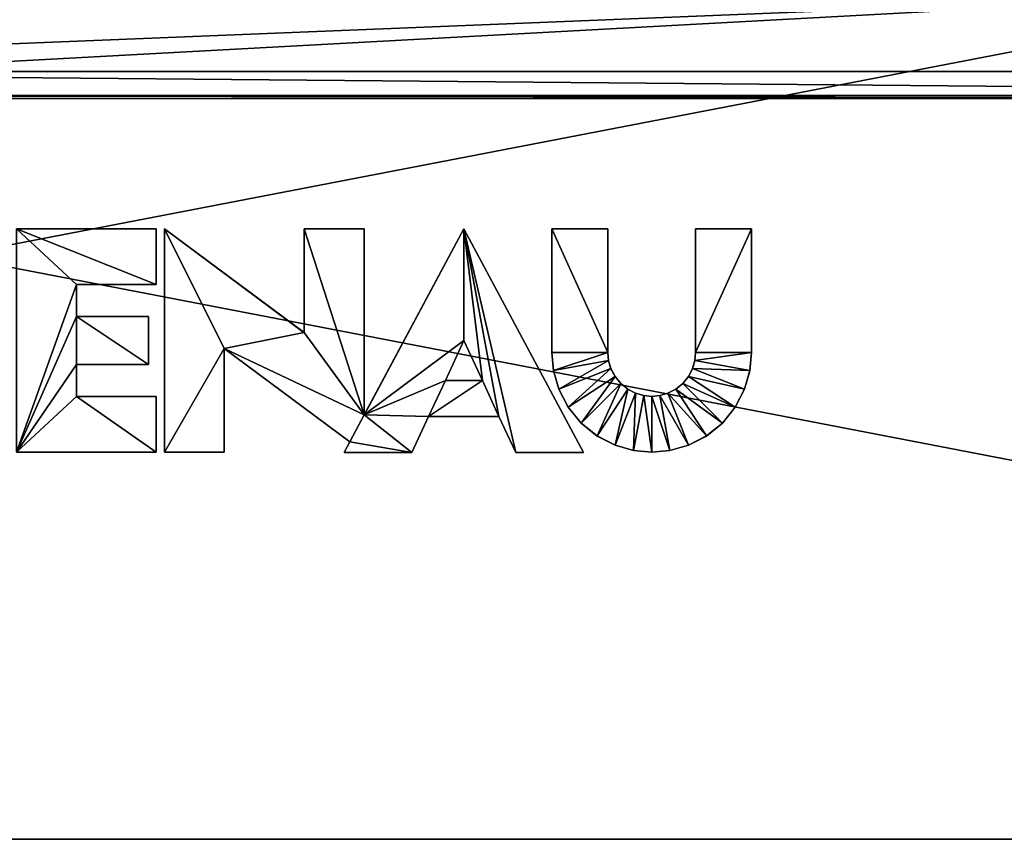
# Model space of a CAD drawing. Header units: centimetres. Extents: x -15.4 to 6.8, y -29.4 to 41.
# Tile 12 of 256: x -4.1 to -1.7, y -19.9 to -17.9. Entities that reach past the tile are written whole.
import ezdxf

# ---------------------------------------------------------------- set-up
doc = ezdxf.new("R2010")
doc.units = ezdxf.units.CM
doc.layers.add('VL414112', color=7, linetype='Continuous', true_color=0xe59ad7)

msp = doc.modelspace()

# ---------------------------------------------------------------- meshes
at = {"layer": 'VL414112', "color": 201, "true_color": 0xd59ae5}
mesh = msp.add_polyface(dxfattribs=at)
corners = [(3.2921, 32.0903, 0.3076), (-11.8681, 32.0903, 0.3076), (-11.907, 32.0858, 0.3076), (-11.9428, 32.073, 0.3076), (-11.9743, 32.0529, 0.3076), (-12.0006, 32.0266, 0.3076), (-12.0207, 31.9951, 0.3076), (-12.0335, 31.9593, 0.3076), (-12.038, 31.9204, 0.3076), (-12.038, -19.7398, 0.3076), (-12.0335, -19.7788, 0.3076), (-12.0207, -19.8145, 0.3076), (-12.0006, -19.8461, 0.3076), (-11.9743, -19.8724, 0.3076), (-11.9428, -19.8924, 0.3076), (-11.907, -19.9052, 0.3076), (-11.8681, -19.9097, 0.3076), (3.2921, -19.9097, 0.3076), (3.331, -19.9052, 0.3076), (3.3668, -19.8924, 0.3076), (3.3983, -19.8724, 0.3076), (3.4246, -19.8461, 0.3076), (3.4447, -19.8145, 0.3076), (3.4575, -19.7788, 0.3076), (3.462, -19.7398, 0.3076), (3.462, 31.9204, 0.3076), (3.4575, 31.9593, 0.3076), (3.4447, 31.9951, 0.3076), (3.4246, 32.0266, 0.3076), (3.3983, 32.0529, 0.3076), (3.3668, 32.073, 0.3076), (3.331, 32.0858, 0.3076), (3.2921, 32.0903, 0.6076), (-11.8681, 32.0903, 0.6076), (-11.907, 32.0858, 0.6076), (-11.9428, 32.073, 0.6076), (-11.9743, 32.0529, 0.6076), (-12.0006, 32.0266, 0.6076), (-12.0207, 31.9951, 0.6076), (-12.0335, 31.9593, 0.6076), (-12.038, 31.9204, 0.6076), (-12.038, -19.7398, 0.6076), (-12.0335, -19.7788, 0.6076), (-12.0207, -19.8145, 0.6076), (-12.0006, -19.8461, 0.6076), (-11.9743, -19.8724, 0.6076), (-11.9428, -19.8924, 0.6076), (-11.907, -19.9052, 0.6076), (-11.8681, -19.9097, 0.6076), (3.2921, -19.9097, 0.6076), (3.331, -19.9052, 0.6076), (3.3668, -19.8924, 0.6076), (3.3983, -19.8724, 0.6076), (3.4246, -19.8461, 0.6076), (3.4447, -19.8145, 0.6076), (3.4575, -19.7788, 0.6076), (3.462, -19.7398, 0.6076), (3.462, 31.9204, 0.6076), (3.4575, 31.9593, 0.6076), (3.4447, 31.9951, 0.6076), (3.4246, 32.0266, 0.6076), (3.3983, 32.0529, 0.6076), (3.3668, 32.073, 0.6076), (3.331, 32.0858, 0.6076), (-9.6681, 29.5903, 0.3076), (1.0921, 29.5903, 0.3076), (1.131, 29.5858, 0.3076), (1.1668, 29.573, 0.3076), (1.1983, 29.5529, 0.3076), (1.2246, 29.5266, 0.3076), (1.2447, 29.4951, 0.3076), (1.2575, 29.4593, 0.3076), (1.262, 29.4204, 0.3076), (1.262, -17.2398, 0.3076), (1.2575, -17.2788, 0.3076), (1.2447, -17.3145, 0.3076), (1.2246, -17.3461, 0.3076), (1.1983, -17.3724, 0.3076), (1.1668, -17.3924, 0.3076), (1.131, -17.4052, 0.3076), (1.0921, -17.4097, 0.3076), (-9.6681, -17.4097, 0.3076), (-9.7071, -17.4052, 0.3076), (-9.7428, -17.3924, 0.3076), (-9.7744, -17.3724, 0.3076), (-9.8007, -17.3461, 0.3076), (-9.8207, -17.3145, 0.3076), (-9.8335, -17.2788, 0.3076), (-9.838, -17.2398, 0.3076), (-9.838, 29.4204, 0.3076), (-9.8335, 29.4593, 0.3076), (-9.8207, 29.4951, 0.3076), (-9.8007, 29.5266, 0.3076), (-9.7744, 29.5529, 0.3076), (-9.7428, 29.573, 0.3076), (-9.7071, 29.5858, 0.3076), (1.0921, 29.5903, 0.6076), (-9.6681, 29.5903, 0.6076), (-9.7071, 29.5858, 0.6076), (-9.7428, 29.573, 0.6076), (-9.7744, 29.5529, 0.6076), (-9.8007, 29.5266, 0.6076), (-9.8207, 29.4951, 0.6076), (-9.8335, 29.4593, 0.6076), (-9.838, 29.4204, 0.6076), (-9.838, -17.2398, 0.6076), (-9.8335, -17.2788, 0.6076), (-9.8207, -17.3145, 0.6076), (-9.8007, -17.3461, 0.6076), (-9.7744, -17.3724, 0.6076), (-9.7428, -17.3924, 0.6076), (-9.7071, -17.4052, 0.6076), (-9.6681, -17.4097, 0.6076), (1.0921, -17.4097, 0.6076), (1.131, -17.4052, 0.6076), (1.1668, -17.3924, 0.6076), (1.1983, -17.3724, 0.6076), (1.2246, -17.3461, 0.6076), (1.2447, -17.3145, 0.6076), (1.2575, -17.2788, 0.6076), (1.262, -17.2398, 0.6076), (1.262, 29.4204, 0.6076), (1.2575, 29.4593, 0.6076), (1.2447, 29.4951, 0.6076), (1.2246, 29.5266, 0.6076), (1.1983, 29.5529, 0.6076), (1.1668, 29.573, 0.6076), (1.131, 29.5858, 0.6076)]
mesh.append_faces([[corners[k] for k in face] for face in [(0, 1, 33), (1, 2, 34), (2, 3, 35), (3, 4, 36), (4, 5, 37), (5, 6, 38), (6, 7, 39), (7, 8, 40), (8, 9, 41), (9, 10, 42), (10, 11, 43), (11, 12, 44), (12, 13, 45), (13, 14, 46), (14, 15, 47), (15, 16, 48), (16, 17, 49), (17, 18, 50), (18, 19, 51), (19, 20, 52), (20, 21, 53), (21, 22, 54), (22, 23, 55), (23, 24, 56), (24, 25, 57), (25, 26, 58), (26, 27, 59), (27, 28, 60), (28, 29, 61), (29, 30, 62), (30, 31, 63), (31, 0, 32), (1, 65, 64), (0, 66, 65), (31, 67, 66), (30, 68, 67), (29, 69, 68), (28, 70, 69), (27, 71, 70), (26, 72, 71), (25, 73, 72), (24, 74, 73), (23, 75, 74), (22, 76, 75), (21, 77, 76), (20, 78, 77), (19, 79, 78), (18, 80, 79), (17, 81, 80), (16, 82, 81), (15, 83, 82), (14, 84, 83), (13, 85, 84), (12, 86, 85), (11, 87, 86), (10, 88, 87), (9, 89, 88), (8, 90, 89), (7, 91, 90), (6, 92, 91), (5, 93, 92), (4, 94, 93), (3, 95, 94), (2, 64, 95), (32, 97, 96), (33, 98, 97), (34, 99, 98), (35, 100, 99), (36, 101, 100), (37, 102, 101), (38, 103, 102), (39, 104, 103), (40, 105, 104), (41, 106, 105), (42, 107, 106), (43, 108, 107), (44, 109, 108), (45, 110, 109), (46, 111, 110), (47, 112, 111), (48, 113, 112), (49, 114, 113), (50, 115, 114), (51, 116, 115), (52, 117, 116), (53, 118, 117), (54, 119, 118), (55, 120, 119), (56, 121, 120), (57, 122, 121), (58, 123, 122), (59, 124, 123), (60, 125, 124), (61, 126, 125), (62, 127, 126), (63, 96, 127), (79, 113, 114), (80, 112, 113), (81, 111, 112), (82, 110, 111), (83, 109, 110), (84, 108, 109), (85, 107, 108), (86, 106, 107), (87, 105, 106), (88, 104, 105), (89, 103, 104), (90, 102, 103), (91, 101, 102), (92, 100, 101), (93, 99, 100), (94, 98, 99), (95, 97, 98), (64, 96, 97), (65, 127, 96), (66, 126, 127), (67, 125, 126), (68, 124, 125), (69, 123, 124), (70, 122, 123), (71, 121, 122), (72, 120, 121), (73, 119, 120), (74, 118, 119), (75, 117, 118), (76, 116, 117), (77, 115, 116), (78, 114, 115), (33, 32, 0), (34, 33, 1), (35, 34, 2), (36, 35, 3), (37, 36, 4), (38, 37, 5), (39, 38, 6), (40, 39, 7), (41, 40, 8), (42, 41, 9), (43, 42, 10), (44, 43, 11), (45, 44, 12), (46, 45, 13), (47, 46, 14), (48, 47, 15), (49, 48, 16), (50, 49, 17), (51, 50, 18), (52, 51, 19), (53, 52, 20), (54, 53, 21), (55, 54, 22), (56, 55, 23), (57, 56, 24), (58, 57, 25), (59, 58, 26), (60, 59, 27), (61, 60, 28), (62, 61, 29), (63, 62, 30), (32, 63, 31), (1, 0, 65), (0, 31, 66), (31, 30, 67), (30, 29, 68), (29, 28, 69), (28, 27, 70), (27, 26, 71), (26, 25, 72), (25, 24, 73), (24, 23, 74), (23, 22, 75), (22, 21, 76), (21, 20, 77), (20, 19, 78), (19, 18, 79), (18, 17, 80), (17, 16, 81), (16, 15, 82), (15, 14, 83), (14, 13, 84), (13, 12, 85), (12, 11, 86), (11, 10, 87), (10, 9, 88), (9, 8, 89), (8, 7, 90), (7, 6, 91), (6, 5, 92), (5, 4, 93), (4, 3, 94), (3, 2, 95), (2, 1, 64), (32, 33, 97), (33, 34, 98), (34, 35, 99), (35, 36, 100), (36, 37, 101), (37, 38, 102), (38, 39, 103), (39, 40, 104), (40, 41, 105), (41, 42, 106), (42, 43, 107), (43, 44, 108), (44, 45, 109), (45, 46, 110), (46, 47, 111), (47, 48, 112), (48, 49, 113), (49, 50, 114), (50, 51, 115), (51, 52, 116), (52, 53, 117), (53, 54, 118), (54, 55, 119), (55, 56, 120), (56, 57, 121), (57, 58, 122), (58, 59, 123), (59, 60, 124), (60, 61, 125), (61, 62, 126), (62, 63, 127), (63, 32, 96), (79, 80, 113), (80, 81, 112), (81, 82, 111), (82, 83, 110), (83, 84, 109), (84, 85, 108), (85, 86, 107), (86, 87, 106), (87, 88, 105), (88, 89, 104), (89, 90, 103), (90, 91, 102), (91, 92, 101), (92, 93, 100), (93, 94, 99), (94, 95, 98), (95, 64, 97), (64, 65, 96), (65, 66, 127), (66, 67, 126), (67, 68, 125), (68, 69, 124), (69, 70, 123), (70, 71, 122), (71, 72, 121), (72, 73, 120), (73, 74, 119), (74, 75, 118), (75, 76, 117), (76, 77, 116), (77, 78, 115), (78, 79, 114)]], dxfattribs={"color": 201})
at = {"layer": 'VL414112', "color": 136, "true_color": 0x068771}
mesh = msp.add_polyface(dxfattribs=at)
corners = [(-5.8568, -15.8512, -12.8564), (-5.8568, -16.367, -10.5256), (-6.1514, -16.367, -10.5256), (-6.1514, -17.9854, -2.7928), (-5.8568, -17.9854, -2.7928), (-5.8568, -17.7094, -2.7928), (-5.8568, -15.1604, -15.9659), (-5.8568, -15.5909, -14.0325), (-6.1514, -15.5909, -14.0325), (-5.8568, -15.636, -13.8293), (-5.8568, -15.8124, -13.0324), (-6.1514, -15.8512, -12.8564), (-6.1514, -15.636, -13.8293), (-5.8568, -16.9934, -7.6932), (-6.1514, -14.7522, -6.853), (-5.8568, -14.7522, -6.853), (-5.8568, -14.7522, -7.6933), (-6.1514, -16.9934, -7.6932), (-5.8568, -17.1793, -6.853), (2.3544, -17.1793, -6.853), (-6.1514, -14.7522, -6.0127), (-5.8568, -14.7522, -6.0127), (-6.1514, -17.1793, -6.853), (-5.8568, -17.3652, -6.0127), (1.6755, -17.3652, -6.0127), (-6.1514, -14.7522, -5.6091), (-5.8568, -14.7522, -5.6091), (-6.1514, -17.3652, -6.0127), (-5.8568, -17.4545, -5.6091), (1.2339, -17.4545, -5.6091), (-6.1514, -14.7522, -5.2055), (-5.8568, -14.7522, -5.2055), (-6.1514, -17.4545, -5.6091), (-5.8568, -17.5438, -5.2055), (1.0267, -17.5438, -5.2055), (-6.1514, -14.7522, -4.5779), (-5.8568, -14.7522, -4.5779), (-6.1514, -17.5438, -5.2055), (-5.8568, -17.6825, -4.5779), (0.9492, -17.6825, -4.5779), (-6.1514, -14.7522, -2.7929), (-5.8568, -14.7522, -2.7929), (-6.1514, -17.6825, -4.5779), (-5.8568, -18.0532, -2.8769), (0.9492, -17.7094, -2.7928), (-6.1514, -17.7097, 0.2775), (-5.8568, -17.7097, 0.2775), (-5.8568, -12.9497, 0.2776), (-5.8568, -15.445, -13.8327), (-5.8568, -15.4031, -14.0358), (-5.8568, -15.0057, -16.3881), (-5.8568, -14.6966, -16.7715), (-5.8568, -14.2595, -17.0396), (-5.8568, -15.6066, -13.0324), (-6.1514, -14.7522, -0.5526), (-5.8568, -14.7522, -0.5526), (-5.8568, -17.7097, -0.5526), (-6.1514, -17.7097, -0.5526), (-6.1514, -17.7094, -2.7928), (-5.8568, -17.7097, 0.1276), (-6.1514, -17.7097, 0.1276), (0.9492, -17.7097, 0.1276), (0.9492, -17.7097, 0.2775), (0.9492, -14.7522, -0.5526), (0.9492, -17.7097, -0.5526), (-6.1514, -15.1604, -15.9659), (-6.1514, -15.0057, -16.3881), (-6.1514, -14.6966, -16.7715), (-5.8568, -18.0454, -2.8138), (-6.1514, -18.0454, -2.8138), (0.9492, -18.0454, -2.8138), (-6.1514, -18.0532, -2.8769), (0.9492, -18.0532, -2.8769)]
mesh.append_faces([[corners[k] for k in face] for face in [(7, 50, 51), (7, 51, 52)]], dxfattribs={"vtx0": -1, "vtx2": -1, "color": 136})
mesh.append_faces([[corners[k] for k in face] for face in [(49, 7, 52)]], dxfattribs={"vtx1": -1, "vtx2": -1, "color": 136})
mesh.append_faces([[corners[k] for k in face] for face in [(0, 1, 2), (3, 4, 5), (6, 7, 8), (8, 7, 9), (10, 0, 11), (12, 9, 10), (2, 1, 13), (14, 15, 16), (17, 13, 18), (19, 18, 13), (20, 21, 15), (22, 18, 23), (24, 23, 18), (25, 26, 21), (27, 23, 28), (29, 28, 23), (30, 31, 26), (32, 28, 33), (34, 33, 28), (35, 36, 31), (37, 33, 38), (39, 38, 33), (40, 41, 36), (42, 38, 43), (43, 38, 39), (44, 5, 4), (45, 46, 47), (48, 9, 7), (7, 49, 48), (7, 6, 50), (53, 10, 9), (9, 48, 53), (40, 54, 55), (55, 41, 40), (5, 56, 57), (57, 58, 5), (56, 5, 44), (59, 60, 57), (57, 56, 59), (60, 59, 46), (46, 45, 60), (46, 59, 61), (47, 46, 62), (41, 55, 63), (59, 56, 64), (50, 6, 65), (65, 66, 50), (51, 50, 66), (66, 67, 51), (68, 4, 3), (3, 69, 68), (4, 68, 70), (43, 68, 69), (69, 71, 43), (68, 43, 72)]], dxfattribs={"vtx2": -1, "color": 136})
mesh = msp.add_polyface(dxfattribs=at)
corners = [(2.5194, -15.8124, -13.0324), (2.5194, -15.8512, -12.8564), (-5.8568, -15.8512, -12.8564), (-5.8568, -15.8124, -13.0324), (1.1808, -12.9497, -2.7928), (1.1808, -17.7094, -2.7928), (1.3958, -17.7094, -2.7928), (2.5194, -16.367, -10.5256), (2.5194, -16.9934, -7.6932), (-5.8568, -16.9934, -7.6932), (-5.8568, -16.367, -10.5256), (2.3544, -17.1793, -6.853), (-5.8568, -17.1793, -6.853), (1.6755, -17.3652, -6.0127), (-5.8568, -17.3652, -6.0127), (1.2339, -17.4545, -5.6091), (-5.8568, -17.4545, -5.6091), (1.0267, -17.5438, -5.2055), (-5.8568, -17.5438, -5.2055), (0.9492, -17.6825, -4.5779), (0.9492, -18.0532, -2.8769), (-5.8568, -18.0532, -2.8769), (-5.8568, -17.9854, -2.7928), (0.9492, -17.9854, -2.7928), (0.9492, -17.7094, -2.7928), (0.9492, -12.9497, 0.2776), (0.9492, -17.7097, 0.2775), (1.1808, -17.7097, 0.2775), (1.2339, -14.7522, -5.6091), (1.0267, -14.7522, -5.2055), (1.261, -14.7522, -5.2055), (0.9492, -14.7522, -4.5779), (1.1808, -14.7522, -4.5779), (1.426, -17.6825, -4.5779), (1.1808, -17.6825, -4.5779), (1.261, -17.5438, -5.2055), (0.9492, -14.7522, -2.7929), (1.1808, -14.7522, -2.7929), (1.1808, -18.0532, -2.8769), (1.1808, -17.9854, -2.7928), (1.3958, -17.9854, -2.7928), (0.9492, -17.7097, -0.5526), (-5.8568, -17.7097, -0.5526), (1.1808, -17.7097, -0.5526), (1.1808, -17.7097, 0.1276), (0.9492, -17.7097, 0.1276), (1.1808, -12.9497, 0.1276), (-5.8568, -17.7097, 0.2775), (1.1808, -12.9497, 0.2776), (1.5151, -17.7097, 0.2775), (1.5151, -17.7097, 0.1275), (-5.8568, -14.7522, -7.6933), (-5.8568, -14.7522, -6.853), (2.3544, -14.7522, -6.853), (2.5194, -14.7522, -7.6933), (-5.8568, -15.6066, -13.0324), (2.5194, -15.6066, -13.0324), (0.9492, -14.7522, -0.5526), (-5.8568, -14.7522, -2.7929), (-5.8568, -17.7097, 0.1276), (0.9492, -18.0454, -2.8138), (1.3869, -18.0454, -2.8138), (1.1808, -18.0454, -2.8138), (-5.8568, -18.0454, -2.8138), (1.3601, -18.0532, -2.8769)]
mesh.append_faces([[corners[k] for k in face] for face in [(34, 33, 38)]], dxfattribs={"vtx1": -1, "color": 136})
mesh.append_faces([[corners[k] for k in face] for face in [(0, 1, 2), (2, 3, 0), (4, 5, 6), (7, 8, 9), (9, 10, 7), (9, 8, 11), (12, 11, 13), (14, 13, 15), (16, 15, 17), (18, 17, 19), (19, 20, 21), (22, 23, 24), (25, 26, 27), (28, 29, 30), (29, 31, 32), (32, 30, 29), (33, 34, 35), (31, 36, 37), (37, 32, 31), (5, 39, 40), (24, 41, 42), (43, 5, 4), (44, 45, 41), (41, 43, 44), (46, 44, 43), (45, 26, 47), (48, 27, 49), (27, 44, 50), (35, 17, 15), (17, 35, 34), (34, 19, 17), (34, 38, 20), (20, 19, 34), (39, 5, 24), (24, 23, 39), (10, 2, 1), (1, 7, 10), (51, 52, 53), (53, 54, 51), (3, 55, 56), (56, 0, 3), (5, 43, 41), (41, 24, 5), (57, 36, 58), (41, 45, 59), (44, 27, 26), (26, 45, 44), (60, 23, 22), (61, 40, 39), (39, 62, 61), (62, 39, 23), (23, 60, 62), (20, 60, 63), (64, 61, 62), (62, 38, 64), (38, 62, 60), (60, 20, 38)]], dxfattribs={"vtx2": -1, "color": 136})
at = {"layer": 'VL414112', "color": 164, "true_color": 0x1c1cb1}
mesh = msp.add_polyface(dxfattribs=at)
corners = [(-3.6057, -18.6797, 0.6088), (-3.6057, -18.9395, 0.6094), (-3.6057, -18.9397, 0.5594), (-3.6057, -18.9397, 0.5594), (-3.6057, -18.9395, 0.6094), (-3.7559, -18.9395, 0.6094), (-3.7559, -18.9397, 0.5594), (-3.7559, -18.9397, 0.5594), (-3.7559, -18.3792, 0.608), (-3.7559, -18.3793, 0.558), (-3.7559, -18.9395, 0.6094), (-3.4053, -18.6399, 0.5586), (-3.7559, -18.3793, 0.558), (-3.7559, -18.3792, 0.608), (-3.6057, -18.6797, 0.6088), (-3.7559, -18.3792, 0.608), (-3.7559, -18.9395, 0.6094), (-3.6057, -18.9395, 0.6094), (-3.7763, -18.3793, 0.558), (-3.7763, -18.3792, 0.608), (-3.7763, -18.5193, 0.6084), (-3.7763, -18.5194, 0.5583), (-3.7763, -18.5194, 0.5583), (-3.7763, -18.5193, 0.6084), (-3.9759, -18.5193, 0.6084), (-3.9759, -18.5194, 0.5583), (-3.9759, -18.5194, 0.5583), (-3.9759, -18.5193, 0.6084), (-3.9759, -18.5991, 0.6086), (-3.9759, -18.5992, 0.5585), (-3.9759, -18.5992, 0.5585), (-3.9759, -18.5991, 0.6086), (-3.7959, -18.5991, 0.6086), (-3.7959, -18.5992, 0.5585), (-3.7959, -18.7197, 0.5588), (-3.7959, -18.5992, 0.5585), (-3.7959, -18.5991, 0.6086), (-3.7959, -18.7196, 0.6089), (-3.7959, -18.7197, 0.5588), (-3.7959, -18.7196, 0.6089), (-3.9759, -18.7196, 0.6089), (-3.9759, -18.7197, 0.5588), (-3.9759, -18.7996, 0.559), (-3.9759, -18.7197, 0.5588), (-3.9759, -18.7196, 0.6089), (-3.9759, -18.7994, 0.6091), (-3.9759, -18.7996, 0.559), (-3.9759, -18.7994, 0.6091), (-3.7763, -18.7994, 0.6091), (-3.7763, -18.7996, 0.559), (-3.7763, -18.9397, 0.5594), (-3.7763, -18.7996, 0.559), (-3.7763, -18.7994, 0.6091), (-3.7763, -18.9395, 0.6094), (-4.1261, -18.9397, 0.5594), (-3.7763, -18.9397, 0.5594), (-3.7763, -18.9395, 0.6094), (-4.1261, -18.9395, 0.6094), (-4.1261, -18.9397, 0.5594), (-4.1261, -18.9395, 0.6094), (-4.1261, -18.3792, 0.608), (-4.1261, -18.3793, 0.558), (-4.1261, -18.3793, 0.558), (-4.1261, -18.3792, 0.608), (-3.7763, -18.3792, 0.608), (-3.7763, -18.3793, 0.558), (-3.9759, -18.7994, 0.6091), (-4.1261, -18.9395, 0.6094), (-3.7763, -18.9395, 0.6094), (-3.7763, -18.7994, 0.6091), (-4.1261, -18.3792, 0.608), (-3.9759, -18.5193, 0.6084), (-3.7763, -18.5193, 0.6084), (-3.7763, -18.3792, 0.608), (-3.9759, -18.5991, 0.6086), (-3.9759, -18.7196, 0.6089), (-3.7959, -18.7196, 0.6089), (-3.7959, -18.5991, 0.6086), (-4.1651, -18.6507, 0.6087), (-4.1651, -18.6508, 0.5587), (-4.1726, -18.5992, 0.5585), (-4.1726, -18.5991, 0.6086), (-4.1696, -18.7059, 0.6089), (-4.1696, -18.7061, 0.5588), (-4.1851, -18.761, 0.609), (-4.1851, -18.7611, 0.5589), (-4.2111, -18.812, 0.6091), (-4.2111, -18.8121, 0.5591), (-4.1842, -18.5593, 0.5584), (-4.2007, -18.5234, 0.5583), (-4.2007, -18.5233, 0.6084), (-4.1842, -18.5592, 0.6085), (-4.2241, -18.4883, 0.5583), (-4.1696, -18.7059, 0.6089), (-4.1651, -18.6507, 0.6087), (-4.1726, -18.5991, 0.6086)]
mesh.append_faces([[corners[k] for k in face] for face in [(7, 8, 9), (8, 7, 10)]], dxfattribs={"color": 164})
mesh.append_faces([[corners[k] for k in face] for face in [(0, 1, 2), (3, 4, 5), (5, 6, 3), (11, 12, 13), (14, 15, 16), (16, 17, 14), (18, 19, 20), (20, 21, 18), (22, 23, 24), (24, 25, 22), (26, 27, 28), (28, 29, 26), (30, 31, 32), (32, 33, 30), (34, 35, 36), (36, 37, 34), (38, 39, 40), (40, 41, 38), (42, 43, 44), (44, 45, 42), (46, 47, 48), (48, 49, 46), (50, 51, 52), (52, 53, 50), (54, 55, 56), (56, 57, 54), (58, 59, 60), (60, 61, 58), (62, 63, 64), (64, 65, 62), (66, 67, 68), (68, 69, 66), (70, 71, 72), (72, 73, 70), (67, 74, 71), (71, 70, 67), (74, 75, 76), (76, 77, 74), (67, 66, 75), (75, 74, 67), (78, 79, 80), (80, 81, 78), (82, 83, 79), (79, 78, 82), (84, 85, 83), (83, 82, 84), (86, 87, 85), (85, 84, 86), (88, 89, 90), (90, 91, 88), (90, 89, 92), (93, 94, 95)]], dxfattribs={"vtx2": -1, "color": 164})
mesh = msp.add_polyface(dxfattribs=at)
corners = [(-2.7847, -18.69, 0.5588), (-2.7847, -18.6898, 0.6088), (-2.7847, -18.3792, 0.608), (-2.7847, -18.3793, 0.558), (-2.7806, -18.7351, 0.5589), (-2.7806, -18.735, 0.6089), (-2.7847, -18.6898, 0.6088), (-2.7847, -18.69, 0.5588), (-2.7672, -18.7816, 0.559), (-3.4053, -18.3793, 0.558), (-3.4053, -18.3792, 0.608), (-3.2555, -18.3792, 0.608), (-3.2555, -18.3793, 0.558), (-3.2555, -18.8462, 0.5592), (-3.2555, -18.3793, 0.558), (-3.2555, -18.3792, 0.608), (-3.2555, -18.8461, 0.6092), (-3.2555, -18.8462, 0.5592), (-3.2555, -18.8461, 0.6092), (-3.0058, -18.3793, 0.608), (-3.0058, -18.3795, 0.558), (-2.7058, -18.9401, 0.5594), (-3.0058, -18.3795, 0.558), (-3.0058, -18.3793, 0.608), (-2.7058, -18.9399, 0.6094), (-2.8756, -18.9399, 0.6094), (-2.8756, -18.9401, 0.5594), (-2.7058, -18.9401, 0.5594), (-2.8756, -18.9401, 0.5594), (-2.8756, -18.9399, 0.6094), (-2.9175, -18.8498, 0.6092), (-2.9175, -18.8499, 0.5592), (-2.9175, -18.8499, 0.5592), (-2.9175, -18.8498, 0.6092), (-3.0938, -18.8498, 0.6092), (-3.0938, -18.8499, 0.5592), (-3.1356, -18.9401, 0.5594), (-3.0938, -18.8499, 0.5592), (-3.0938, -18.8498, 0.6092), (-3.1356, -18.9399, 0.6094), (-3.1356, -18.9401, 0.5594), (-3.1356, -18.9399, 0.6094), (-3.3055, -18.9399, 0.6094), (-3.3055, -18.9401, 0.5594), (-3.3055, -18.9401, 0.5594), (-3.3055, -18.9399, 0.6094), (-3.2913, -18.9134, 0.6094), (-3.2913, -18.9135, 0.5593), (-3.6057, -18.6798, 0.5587), (-3.2913, -18.9135, 0.5593), (-3.2913, -18.9134, 0.6094), (-3.6057, -18.6797, 0.6088), (-3.6057, -18.9397, 0.5594), (-3.6057, -18.6798, 0.5587), (-3.6057, -18.6797, 0.6088), (-3.7559, -18.3792, 0.608), (-3.4053, -18.6398, 0.6087), (-3.4053, -18.6399, 0.5586), (-3.0054, -18.6595, 0.5587), (-2.9589, -18.7596, 0.5589), (-2.9589, -18.7595, 0.609), (-3.0054, -18.6593, 0.6087), (-3.0054, -18.6595, 0.5587), (-3.0054, -18.6593, 0.6087), (-3.0519, -18.7595, 0.609), (-3.0519, -18.7596, 0.5589), (-3.0519, -18.7596, 0.5589), (-3.0519, -18.7595, 0.609), (-2.9589, -18.7595, 0.609), (-2.9589, -18.7596, 0.5589), (-3.4053, -18.6399, 0.5586), (-3.4053, -18.6398, 0.6087), (-3.4053, -18.3792, 0.608), (-3.4053, -18.3793, 0.558), (-3.1356, -18.9399, 0.6094), (-3.2555, -18.8461, 0.6092), (-3.2913, -18.9134, 0.6094), (-3.3055, -18.9399, 0.6094), (-3.0058, -18.3793, 0.608), (-2.9175, -18.8498, 0.6092), (-2.8756, -18.9399, 0.6094), (-2.7058, -18.9399, 0.6094), (-3.0054, -18.6593, 0.6087), (-2.9589, -18.7595, 0.609), (-3.0519, -18.7595, 0.609), (-3.0938, -18.8498, 0.6092), (-3.4053, -18.6398, 0.6087), (-3.6057, -18.6797, 0.6088), (-3.4053, -18.3792, 0.608), (-3.2555, -18.3792, 0.608), (-3.7559, -18.3792, 0.608), (-3.0519, -18.7596, 0.5589), (-2.9589, -18.7596, 0.5589), (-3.0054, -18.6595, 0.5587)]
mesh.append_faces([[corners[k] for k in face] for face in [(90, 87, 86), (91, 92, 93)]], dxfattribs={"color": 164})
mesh.append_faces([[corners[k] for k in face] for face in [(0, 1, 2), (2, 3, 0), (4, 5, 6), (6, 7, 4), (5, 4, 8), (9, 10, 11), (11, 12, 9), (13, 14, 15), (15, 16, 13), (17, 18, 19), (19, 20, 17), (21, 22, 23), (23, 24, 21), (25, 26, 27), (28, 29, 30), (30, 31, 28), (32, 33, 34), (34, 35, 32), (36, 37, 38), (38, 39, 36), (40, 41, 42), (42, 43, 40), (44, 45, 46), (46, 47, 44), (48, 49, 50), (50, 51, 48), (52, 53, 54), (55, 56, 57), (58, 59, 60), (60, 61, 58), (62, 63, 64), (64, 65, 62), (66, 67, 68), (68, 69, 66), (70, 71, 72), (72, 73, 70), (74, 75, 76), (76, 77, 74), (78, 79, 80), (80, 81, 78), (78, 82, 83), (83, 79, 78), (75, 84, 82), (82, 78, 75), (83, 84, 85), (85, 79, 83), (75, 74, 85), (85, 84, 75), (75, 86, 87), (87, 76, 75), (88, 86, 75), (75, 89, 88)]], dxfattribs={"vtx2": -1, "color": 164})
mesh = msp.add_polyface(dxfattribs=at)
corners = [(-2.2846, -18.6898, 0.6088), (-2.2888, -18.735, 0.6089), (-2.2888, -18.7351, 0.5589), (-2.2846, -18.69, 0.5588), (-2.3022, -18.7815, 0.609), (-2.3022, -18.7816, 0.559), (-2.7672, -18.7816, 0.559), (-2.7672, -18.7815, 0.609), (-2.7806, -18.735, 0.6089), (-2.2846, -18.69, 0.5588), (-2.2846, -18.3793, 0.558), (-2.2846, -18.3792, 0.608), (-2.2846, -18.6898, 0.6088), (-2.4247, -18.3793, 0.558), (-2.4247, -18.3792, 0.608), (-2.2846, -18.3792, 0.608), (-2.2846, -18.3793, 0.558), (-2.4247, -18.69, 0.5588), (-2.4247, -18.6898, 0.6088), (-2.4247, -18.3792, 0.608), (-2.4247, -18.3793, 0.558), (-2.4265, -18.7096, 0.5588), (-2.4265, -18.7095, 0.6089), (-2.4247, -18.6898, 0.6088), (-2.4247, -18.69, 0.5588), (-2.6428, -18.7095, 0.6089), (-2.6428, -18.7096, 0.5588), (-2.6446, -18.69, 0.5588), (-2.6446, -18.6898, 0.6088), (-2.6369, -18.7299, 0.6089), (-2.6369, -18.7301, 0.5589), (-2.6267, -18.7496, 0.609), (-2.6267, -18.7498, 0.5589), (-2.6125, -18.7672, 0.609), (-2.6125, -18.7673, 0.559), (-2.5949, -18.7815, 0.609), (-2.5949, -18.7816, 0.559), (-2.5752, -18.7917, 0.6091), (-2.4745, -18.7815, 0.609), (-2.4745, -18.7816, 0.559), (-2.4942, -18.7918, 0.559), (-2.4569, -18.7672, 0.609), (-2.4569, -18.7673, 0.559), (-2.4426, -18.7496, 0.609), (-2.4426, -18.7498, 0.5589), (-2.4324, -18.7299, 0.6089), (-2.4324, -18.7301, 0.5589), (-2.6446, -18.69, 0.5588), (-2.6446, -18.3793, 0.558), (-2.6446, -18.3792, 0.608), (-2.6446, -18.6898, 0.6088), (-2.7847, -18.3793, 0.558), (-2.7847, -18.3792, 0.608), (-2.6446, -18.3792, 0.608), (-2.6446, -18.3793, 0.558), (-2.4247, -18.6898, 0.6088), (-2.2846, -18.6898, 0.6088), (-2.2846, -18.3792, 0.608), (-2.4247, -18.3792, 0.608), (-2.7847, -18.3792, 0.608), (-2.7847, -18.6898, 0.6088), (-2.6446, -18.6898, 0.6088), (-2.6446, -18.3792, 0.608), (-2.7806, -18.735, 0.6089), (-2.6428, -18.7095, 0.6089), (-2.7672, -18.7815, 0.609), (-2.6369, -18.7299, 0.6089), (-2.744, -18.8263, 0.6092), (-2.6267, -18.7496, 0.609), (-2.3254, -18.8263, 0.6092), (-2.4426, -18.7496, 0.609), (-2.4569, -18.7672, 0.609), (-2.3022, -18.7815, 0.609), (-2.4324, -18.7299, 0.6089), (-2.2888, -18.735, 0.6089), (-2.4265, -18.7095, 0.6089)]
mesh.append_faces([[corners[k] for k in face] for face in [(0, 1, 2), (2, 3, 0), (4, 5, 2), (2, 1, 4), (6, 7, 8), (9, 10, 11), (11, 12, 9), (13, 14, 15), (15, 16, 13), (17, 18, 19), (19, 20, 17), (21, 22, 23), (23, 24, 21), (25, 26, 27), (27, 28, 25), (29, 30, 26), (26, 25, 29), (31, 32, 30), (30, 29, 31), (33, 34, 32), (32, 31, 33), (35, 36, 34), (34, 33, 35), (36, 35, 37), (38, 39, 40), (41, 42, 39), (39, 38, 41), (43, 44, 42), (42, 41, 43), (45, 46, 44), (44, 43, 45), (22, 21, 46), (46, 45, 22), (47, 48, 49), (49, 50, 47), (51, 52, 53), (53, 54, 51), (55, 56, 57), (57, 58, 55), (59, 60, 61), (61, 62, 59), (63, 64, 61), (61, 60, 63), (65, 66, 64), (64, 63, 65), (67, 68, 66), (66, 65, 67), (69, 70, 71), (72, 73, 70), (70, 69, 72), (74, 75, 73), (73, 72, 74), (56, 55, 75), (75, 74, 56)]], dxfattribs={"vtx2": -1, "color": 164})
mesh = msp.add_polyface(dxfattribs=at)
corners = [(-2.3254, -18.8263, 0.6092), (-2.3254, -18.8264, 0.5591), (-2.3022, -18.7816, 0.559), (-2.3022, -18.7815, 0.609), (-2.3578, -18.8663, 0.6093), (-2.3578, -18.8664, 0.5592), (-2.3978, -18.8988, 0.6093), (-2.3978, -18.8989, 0.5593), (-2.4426, -18.922, 0.6094), (-2.4426, -18.9221, 0.5594), (-2.4892, -18.9354, 0.6094), (-2.4892, -18.9355, 0.5594), (-2.5347, -18.9395, 0.6094), (-2.5347, -18.9397, 0.5594), (-2.5802, -18.9354, 0.6094), (-2.5802, -18.9355, 0.5594), (-2.6267, -18.922, 0.6094), (-2.6267, -18.9221, 0.5594), (-2.6715, -18.8988, 0.6093), (-2.6715, -18.8989, 0.5593), (-2.7115, -18.8663, 0.6093), (-2.7115, -18.8664, 0.5592), (-2.744, -18.8263, 0.6092), (-2.744, -18.8264, 0.5591), (-2.7672, -18.7815, 0.609), (-2.7672, -18.7816, 0.559), (-2.5752, -18.7917, 0.6091), (-2.5752, -18.7918, 0.559), (-2.5949, -18.7816, 0.559), (-2.5547, -18.7976, 0.6091), (-2.5547, -18.7977, 0.559), (-2.5347, -18.7994, 0.6091), (-2.5347, -18.7996, 0.559), (-2.5147, -18.7976, 0.6091), (-2.5147, -18.7977, 0.559), (-2.4942, -18.7917, 0.6091), (-2.4942, -18.7918, 0.559), (-2.4745, -18.7815, 0.609), (-2.7115, -18.8663, 0.6093), (-2.6125, -18.7672, 0.609), (-2.6267, -18.7496, 0.609), (-2.744, -18.8263, 0.6092), (-2.6715, -18.8988, 0.6093), (-2.5949, -18.7815, 0.609), (-2.6267, -18.922, 0.6094), (-2.5752, -18.7917, 0.6091), (-2.5802, -18.9354, 0.6094), (-2.5547, -18.7976, 0.6091), (-2.5347, -18.9395, 0.6094), (-2.5347, -18.7994, 0.6091), (-2.4892, -18.9354, 0.6094), (-2.5147, -18.7976, 0.6091), (-2.4426, -18.922, 0.6094), (-2.4942, -18.7917, 0.6091), (-2.3978, -18.8988, 0.6093), (-2.4745, -18.7815, 0.609), (-2.3578, -18.8663, 0.6093), (-2.4569, -18.7672, 0.609), (-2.3254, -18.8263, 0.6092), (-2.7058, -18.9401, 0.5594), (-2.7058, -18.9399, 0.6094), (-2.8756, -18.9399, 0.6094)]
mesh.append_faces([[corners[k] for k in face] for face in [(0, 1, 2), (2, 3, 0), (4, 5, 1), (1, 0, 4), (6, 7, 5), (5, 4, 6), (8, 9, 7), (7, 6, 8), (10, 11, 9), (9, 8, 10), (12, 13, 11), (11, 10, 12), (14, 15, 13), (13, 12, 14), (16, 17, 15), (15, 14, 16), (18, 19, 17), (17, 16, 18), (20, 21, 19), (19, 18, 20), (22, 23, 21), (21, 20, 22), (24, 25, 23), (23, 22, 24), (26, 27, 28), (29, 30, 27), (27, 26, 29), (31, 32, 30), (30, 29, 31), (33, 34, 32), (32, 31, 33), (35, 36, 34), (34, 33, 35), (36, 35, 37), (38, 39, 40), (40, 41, 38), (42, 43, 39), (39, 38, 42), (44, 45, 43), (43, 42, 44), (46, 47, 45), (45, 44, 46), (48, 49, 47), (47, 46, 48), (50, 51, 49), (49, 48, 50), (52, 53, 51), (51, 50, 52), (54, 55, 53), (53, 52, 54), (56, 57, 55), (55, 54, 56), (57, 56, 58), (59, 60, 61)]], dxfattribs={"vtx2": -1, "color": 164})

doc.saveas('drawing.dxf')
